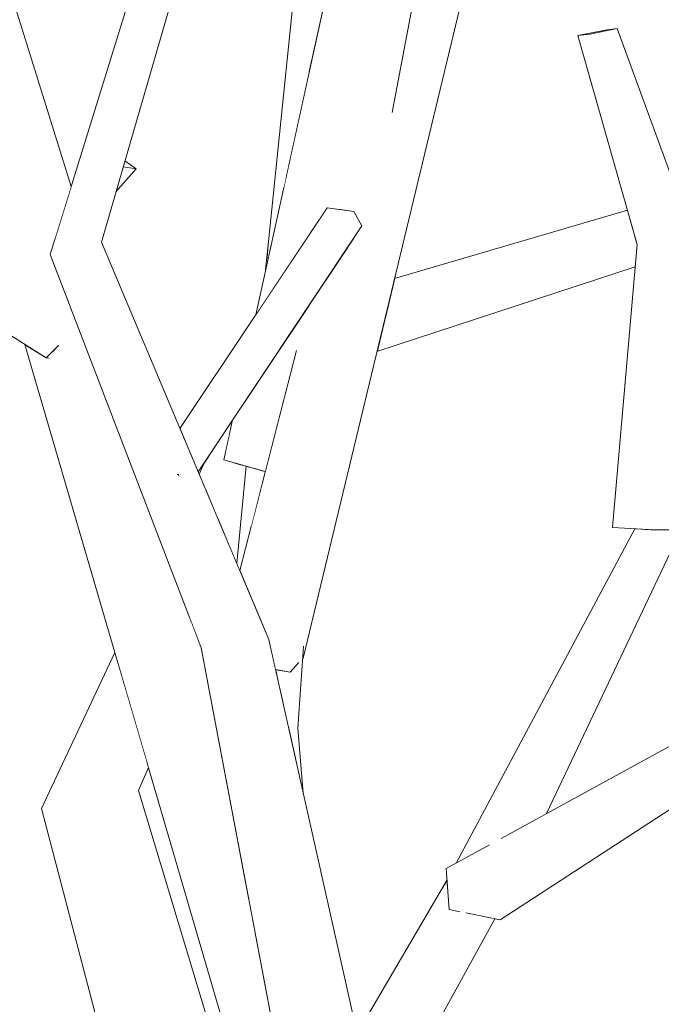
# Model space of a CAD drawing. Extents: x -289599 to -184549, y 66678 to 295474.
# Tile 88 of 256: x -281627 to -281545, y 72094 to 72221. Entities that reach past the tile are written whole.
import ezdxf

# ---------------------------------------------------------------- set-up
doc = ezdxf.new("R2010")
doc.units = 0
doc.header["$MEASUREMENT"] = 0
doc.linetypes.add('Wipeout_Contour', pattern=[1000, 0, -1000])
doc.layers.add('arch drzewa', color=8, linetype='Continuous')
doc.layers.add('arch drzewa_Nr_Pióra__4', color=8, linetype='Continuous', lineweight=9)

msp = doc.modelspace()

# ---------------------------------------------------------------- wipeouts: each hides what was drawn before it
at = {"color": 254, "linetype": 'Wipeout_Contour', "lineweight": 0, "ltscale": 2366021.723994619}
msp.add_wipeout([(-281587.11, 72232.94), (-281590.21, 72233.18), (-281590.18, 72229.89), (-281588.4, 72228.65), (-281590.17, 72228.96), (-281590.04, 72214.14), (-281587.63, 72225.13)], dxfattribs=at).dxf.layer = 'arch drzewa'
at = {"color": 254, "linetype": 'Wipeout_Contour', "lineweight": 0, "ltscale": 1014062.620388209}
msp.add_wipeout([(-281614, 72202.17), (-281614.93, 72198.95), (-281612.32, 72201.92)], dxfattribs=at).dxf.layer = 'arch drzewa'
at = {"color": 254, "linetype": 'Wipeout_Contour', "lineweight": 0, "ltscale": 1014001.612619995}
msp.add_wipeout([(-281595.44, 72189.64), (-281594.92, 72191.98), (-281595.29, 72192.09)], dxfattribs=at).dxf.layer = 'arch drzewa'
at = {"color": 254, "linetype": 'Wipeout_Contour', "lineweight": 0, "ltscale": 1351781.017811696}
msp.add_wipeout([(-281539.96, 72191.89), (-281544.58, 72191.9), (-281540.86, 72163.69), (-281539.81, 72164.82)], dxfattribs=at).dxf.layer = 'arch drzewa'
at = {"color": 254, "linetype": 'Wipeout_Contour', "lineweight": 0, "ltscale": 1013983.561711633}
msp.add_wipeout([(-281596.57, 72159.31), (-281595.67, 72162.82), (-281596.26, 72162.99)], dxfattribs=at).dxf.layer = 'arch drzewa'
at = {"color": 254, "linetype": 'Wipeout_Contour', "lineweight": 0, "ltscale": 1351783.188022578}
msp.add_wipeout([(-281546.49, 72154.66), (-281560.61, 72117.99), (-281559.36, 72118.68), (-281542.17, 72154.88)], dxfattribs=at).dxf.layer = 'arch drzewa'
at = {"color": 254, "linetype": 'Wipeout_Contour', "lineweight": 0, "ltscale": 1013946.015114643}
msp.add_wipeout([(-281591.45, 72129.72), (-281592.67, 72129.84), (-281590.75, 72121.28)], dxfattribs=at).dxf.layer = 'arch drzewa'
at = {"color": 254, "linetype": 'Wipeout_Contour', "lineweight": 0, "ltscale": 2365706.125301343}
msp.add_wipeout([(-281569.98, 72106.47), (-281583.24, 72078.39), (-281581.24, 72078.59), (-281581.18, 72078.61), (-281581.02, 72077.89), (-281566.01, 72105.1), (-281569.63, 72105.84)], dxfattribs=at).dxf.layer = 'arch drzewa'

# ---------------------------------------------------------------- next in the draw order: wipeouts: each hides what was drawn before it
at = {"color": 254, "linetype": 'Wipeout_Contour', "lineweight": 0, "ltscale": 1352011.990275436}
msp.add_wipeout([(-281593.05, 72200.5), (-281590.04, 72214.14), (-281590.17, 72228.96), (-281590.57, 72229.04)], dxfattribs=at).dxf.layer = 'arch drzewa'
at = {"color": 254, "linetype": 'Wipeout_Contour', "lineweight": 0, "ltscale": 1014062.058423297}
msp.add_wipeout([(-281613.77, 72202.95), (-281614, 72202.17), (-281612.32, 72201.92)], dxfattribs=at).dxf.layer = 'arch drzewa'
at = {"color": 254, "linetype": 'Wipeout_Contour', "lineweight": 0, "ltscale": 1014001.607571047}
msp.add_wipeout([(-281595.61, 72188.88), (-281595.44, 72189.64), (-281595.29, 72192.09)], dxfattribs=at).dxf.layer = 'arch drzewa'
at = {"color": 254, "linetype": 'Wipeout_Contour', "lineweight": 0, "ltscale": 1351979.683767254}
msp.add_wipeout([(-281597.51, 72155.69), (-281596.57, 72159.31), (-281596.26, 72162.99), (-281597.05, 72163.22)], dxfattribs=at).dxf.layer = 'arch drzewa'
at = {"color": 254, "linetype": 'Wipeout_Contour', "lineweight": 0, "ltscale": 1351801.633378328}
msp.add_wipeout([(-281567.02, 72112.56), (-281565.14, 72115.51), (-281560.61, 72117.99), (-281546.49, 72154.66)], dxfattribs=at).dxf.layer = 'arch drzewa'
at = {"color": 254, "linetype": 'Wipeout_Contour', "lineweight": 0, "ltscale": 1013950.792794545}
msp.add_wipeout([(-281591.22, 72138.57), (-281591.45, 72129.72), (-281590.75, 72140.2)], dxfattribs=at).dxf.layer = 'arch drzewa'
at = {"color": 254, "linetype": 'Wipeout_Contour', "lineweight": 0, "ltscale": 2365745.658308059}
msp.add_wipeout([(-281604.14, 72044.21), (-281598.08, 72046.96), (-281583.72, 72077.38), (-281585.33, 72077.34), (-281583.24, 72078.39), (-281569.98, 72106.47), (-281569.99, 72106.52)], dxfattribs=at).dxf.layer = 'arch drzewa'

# ---------------------------------------------------------------- next in the draw order: wipeouts: each hides what was drawn before it
at = {"color": 254, "linetype": 'Wipeout_Contour', "lineweight": 0, "ltscale": 1352011.629057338}
msp.add_wipeout([(-281591.36, 72228.41), (-281593.3, 72199.34), (-281593.05, 72200.5), (-281590.57, 72229.04)], dxfattribs=at).dxf.layer = 'arch drzewa'
at = {"color": 254, "linetype": 'Wipeout_Contour', "lineweight": 0, "ltscale": 1689976.634493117}
msp.add_wipeout([(-281598.11, 72163.52), (-281599.35, 72151), (-281598.96, 72150.08), (-281597.51, 72155.69), (-281597.05, 72163.22)], dxfattribs=at).dxf.layer = 'arch drzewa'
at = {"color": 254, "linetype": 'Wipeout_Contour', "lineweight": 0, "ltscale": 1689745.438353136}
msp.add_wipeout([(-281566.74, 72113.64), (-281567.02, 72112.56), (-281546.49, 72154.66), (-281546.72, 72155.36), (-281547.84, 72155.42)], dxfattribs=at).dxf.layer = 'arch drzewa'
at = {"color": 254, "linetype": 'Wipeout_Contour', "lineweight": 0, "ltscale": 2365892.222896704}
msp.add_wipeout([(-281593.58, 72137.14), (-281593.75, 72134.66), (-281592.67, 72129.84), (-281591.45, 72129.72), (-281591.22, 72138.57), (-281591.33, 72138.16), (-281592.44, 72136.94)], dxfattribs=at).dxf.layer = 'arch drzewa'
at = {"color": 254, "linetype": 'Wipeout_Contour', "lineweight": 0, "ltscale": 3379635.045125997}
msp.add_wipeout([(-281588.3, 72076.85), (-281604.14, 72044.21), (-281569.99, 72106.52), (-281570.58, 72106.04), (-281571.9, 72106.31), (-281572.18, 72110.08), (-281586.05, 72081.5), (-281586.15, 72079.04), (-281586.23, 72078.92), (-281587.01, 72077.11)], dxfattribs=at).dxf.layer = 'arch drzewa'

# ---------------------------------------------------------------- next in the draw order: wipeouts: each hides what was drawn before it
at = {"color": 254, "linetype": 'Wipeout_Contour', "lineweight": 0, "ltscale": 1690013.229600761}
msp.add_wipeout([(-281595.29, 72192.09), (-281594.92, 72191.98), (-281593.3, 72199.34), (-281591.36, 72228.41), (-281591.55, 72228.32)], dxfattribs=at).dxf.layer = 'arch drzewa'
at = {"color": 254, "linetype": 'Wipeout_Contour', "lineweight": 0, "ltscale": 1689760.074267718}
msp.add_wipeout([(-281547.95, 72155.43), (-281571, 72112.31), (-281566.92, 72114.54), (-281566.74, 72113.64), (-281547.84, 72155.42)], dxfattribs=at).dxf.layer = 'arch drzewa'
at = {"color": 254, "linetype": 'Wipeout_Contour', "lineweight": 0, "ltscale": 1689713.091783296}
msp.add_wipeout([(-281546.49, 72154.66), (-281542.17, 72154.88), (-281541.82, 72155.31), (-281545.41, 72155.29), (-281545.91, 72155.31)], dxfattribs=at).dxf.layer = 'arch drzewa'
at = {"color": 254, "linetype": 'Wipeout_Contour', "lineweight": 0, "ltscale": 1351944.916745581}
msp.add_wipeout([(-281594.04, 72137.22), (-281594.04, 72135.99), (-281593.75, 72134.66), (-281593.58, 72137.14)], dxfattribs=at).dxf.layer = 'arch drzewa'
at = {"color": 254, "linetype": 'Wipeout_Contour', "lineweight": 0, "ltscale": 1351850.998882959}
msp.add_wipeout([(-281572.18, 72110.12), (-281586.14, 72086.29), (-281586.05, 72081.5), (-281572.18, 72110.08)], dxfattribs=at).dxf.layer = 'arch drzewa'

# ---------------------------------------------------------------- next in the draw order: wipeouts: each hides what was drawn before it
at = {"color": 254, "linetype": 'Wipeout_Contour', "lineweight": 0, "ltscale": 1013833.549118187}
msp.add_wipeout([(-281545.92, 72155.32), (-281546.49, 72154.66), (-281545.91, 72155.31)], dxfattribs=at).dxf.layer = 'arch drzewa'
at = {"color": 254, "linetype": 'Wipeout_Contour', "lineweight": 0, "ltscale": 1013960.678518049}
msp.add_wipeout([(-281594.04, 72137.22), (-281594.33, 72137.27), (-281594.04, 72135.99)], dxfattribs=at).dxf.layer = 'arch drzewa'
at = {"color": 254, "linetype": 'Wipeout_Contour', "lineweight": 0, "ltscale": 1013810.600255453}
msp.add_wipeout([(-281565.35, 72104.96), (-281535.81, 72124.2), (-281540.44, 72125.8)], dxfattribs=at).dxf.layer = 'arch drzewa'

# ---------------------------------------------------------------- next in the draw order: wipeouts: each hides what was drawn before it
at = {"color": 254, "linetype": 'Wipeout_Contour', "lineweight": 0, "ltscale": 1013833.668073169}
msp.add_wipeout([(-281545.92, 72155.32), (-281546.72, 72155.36), (-281546.49, 72154.66)], dxfattribs=at).dxf.layer = 'arch drzewa'
at = {"color": 254, "linetype": 'Wipeout_Contour', "lineweight": 0, "ltscale": 1351913.902712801}
msp.add_wipeout([(-281595.21, 72141.17), (-281599.83, 72140.77), (-281584.42, 72089.22), (-281583.8, 72090.29)], dxfattribs=at).dxf.layer = 'arch drzewa'
at = {"color": 254, "linetype": 'Wipeout_Contour', "lineweight": 0, "ltscale": 2365662.813240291}
msp.add_wipeout([(-281571.9, 72106.31), (-281570.58, 72106.04), (-281569.99, 72106.52), (-281569.98, 72106.47), (-281569.63, 72105.84), (-281565.35, 72104.96), (-281540.44, 72125.8)], dxfattribs=at).dxf.layer = 'arch drzewa'

# ---------------------------------------------------------------- next in the draw order: linework, layer by layer
at = {"layer": 'arch drzewa_Nr_Pióra__4', "linetype": 'Continuous'}
msp.add_line((-281581.02, 72077.89), (-281566.01, 72105.1), dxfattribs=at)

# ---------------------------------------------------------------- next in the draw order: wipeouts: each hides what was drawn before it
at = {"color": 254, "linetype": 'Wipeout_Contour', "lineweight": 0, "ltscale": 3379420.390341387}
msp.add_wipeout([(-281544.58, 72191.9), (-281545.41, 72155.29), (-281539.76, 72155.32), (-281540.02, 72157.32), (-281540.42, 72156.86), (-281540.54, 72156.9), (-281544.5, 72156.89), (-281544.4, 72157.06), (-281542.12, 72162.32), (-281540.86, 72163.69)], dxfattribs=at).dxf.layer = 'arch drzewa'
at = {"color": 254, "linetype": 'Wipeout_Contour', "lineweight": 0, "ltscale": 1689858.226209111}
msp.add_wipeout([(-281599.83, 72140.77), (-281586.15, 72079.04), (-281586.05, 72081.5), (-281586.14, 72086.29), (-281584.42, 72089.22)], dxfattribs=at).dxf.layer = 'arch drzewa'
at = {"color": 254, "linetype": 'Wipeout_Contour', "lineweight": 0, "ltscale": 1013822.59203554}
msp.add_wipeout([(-281539.9, 72129.33), (-281571.9, 72106.31), (-281540.44, 72125.8)], dxfattribs=at).dxf.layer = 'arch drzewa'

# ---------------------------------------------------------------- next in the draw order: wipeouts: each hides what was drawn before it
at = {"color": 254, "linetype": 'Wipeout_Contour', "lineweight": 0, "ltscale": 1013850.11651036}
msp.add_wipeout([(-281545.41, 72155.29), (-281544.58, 72191.9), (-281547.67, 72192.12)], dxfattribs=at).dxf.layer = 'arch drzewa'
at = {"color": 254, "linetype": 'Wipeout_Contour', "lineweight": 0, "ltscale": 1351921.076876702}
msp.add_wipeout([(-281599.83, 72140.77), (-281603.94, 72140.08), (-281586.23, 72078.92), (-281586.15, 72079.04)], dxfattribs=at).dxf.layer = 'arch drzewa'
at = {"color": 254, "linetype": 'Wipeout_Contour', "lineweight": 0, "ltscale": 2365665.439258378}
msp.add_wipeout([(-281566.92, 72114.54), (-281572.29, 72111.6), (-281571.9, 72106.31), (-281539.9, 72129.33), (-281565.14, 72115.51), (-281567.02, 72112.56), (-281566.74, 72113.64)], dxfattribs=at).dxf.layer = 'arch drzewa'

# ---------------------------------------------------------------- next in the draw order: linework, layer by layer
at = {"layer": 'arch drzewa_Nr_Pióra__4', "linetype": 'Continuous'}
for p, q in [((-281565.21, 72115.47), (-281539.9, 72129.33)), ((-281565.35, 72104.96), (-281535.81, 72124.2)), ((-281572.29, 72111.6), (-281566.7, 72114.66)), ((-281571.9, 72106.31), (-281572.29, 72111.6)), ((-281570.53, 72106.03), (-281571.9, 72106.31)), ((-281565.35, 72104.96), (-281569.75, 72105.87))]:
    msp.add_line(p, q, dxfattribs=at)

# ---------------------------------------------------------------- next in the draw order: wipeouts: each hides what was drawn before it
at = {"color": 254, "linetype": 'Wipeout_Contour', "lineweight": 0, "ltscale": 2028050.260073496}
msp.add_wipeout([(-281616.82, 72192.45), (-281620.89, 72191.56), (-281606.46, 72163.26), (-281605.81, 72164.05), (-281606.36, 72163.05), (-281595.21, 72141.17)], dxfattribs=at).dxf.layer = 'arch drzewa'
at = {"color": 254, "linetype": 'Wipeout_Contour', "lineweight": 0, "ltscale": 1013847.251555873}
msp.add_wipeout([(-281547.67, 72192.12), (-281550.82, 72155.59), (-281545.41, 72155.29)], dxfattribs=at).dxf.layer = 'arch drzewa'
at = {"color": 254, "linetype": 'Wipeout_Contour', "lineweight": 0, "ltscale": 1351898.691466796}
msp.add_wipeout([(-281603.94, 72140.08), (-281591.83, 72076.37), (-281587.01, 72077.11), (-281586.23, 72078.92)], dxfattribs=at).dxf.layer = 'arch drzewa'

# ---------------------------------------------------------------- next in the draw order: linework, layer by layer
at = {"layer": 'arch drzewa_Nr_Pióra__4', "linetype": 'Continuous'}
for p, q in [((-281545.41, 72155.29), (-281550.82, 72155.59)), ((-281539.76, 72155.32), (-281545.41, 72155.29)), ((-281559.36, 72118.68), (-281542.17, 72154.88)), ((-281590.75, 72121.28), (-281591.45, 72129.72)), ((-281586.19, 72086.21), (-281572.18, 72110.12))]:
    msp.add_line(p, q, dxfattribs=at)

# ---------------------------------------------------------------- next in the draw order: wipeouts: each hides what was drawn before it
at = {"color": 254, "linetype": 'Wipeout_Contour', "lineweight": 0, "ltscale": 1014065.607753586}
msp.add_wipeout([(-281616.82, 72192.45), (-281604.41, 72235.18), (-281608.04, 72235.93)], dxfattribs=at).dxf.layer = 'arch drzewa'
at = {"color": 254, "linetype": 'Wipeout_Contour', "lineweight": 0, "ltscale": 1013877.451905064}
msp.add_wipeout([(-281539.96, 72191.89), (-281550.25, 72220.01), (-281553.76, 72219.3)], dxfattribs=at).dxf.layer = 'arch drzewa'
at = {"color": 254, "linetype": 'Wipeout_Contour', "lineweight": 0, "ltscale": 2704032.914366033}
msp.add_wipeout([(-281606.46, 72163.26), (-281620.89, 72191.56), (-281599.83, 72140.77), (-281595.21, 72141.17), (-281606.36, 72163.05), (-281606.88, 72162.41), (-281606.89, 72162.43), (-281606.91, 72162.43)], dxfattribs=at).dxf.layer = 'arch drzewa'
at = {"color": 254, "linetype": 'Wipeout_Contour', "lineweight": 0, "ltscale": 1689934.740640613}
msp.add_wipeout([(-281619.61, 72121.93), (-281598.33, 72065.49), (-281598.32, 72065.5), (-281598.96, 72078.3), (-281612.02, 72121.65)], dxfattribs=at).dxf.layer = 'arch drzewa'

# ---------------------------------------------------------------- next in the draw order: wipeouts: each hides what was drawn before it
at = {"color": 254, "linetype": 'Wipeout_Contour', "lineweight": 0, "ltscale": 1013865.477617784}
msp.add_wipeout([(-281553.76, 72219.3), (-281544.58, 72191.9), (-281539.96, 72191.89)], dxfattribs=at).dxf.layer = 'arch drzewa'
at = {"color": 254, "linetype": 'Wipeout_Contour', "lineweight": 0, "ltscale": 1014046.367595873}
msp.add_wipeout([(-281599.83, 72140.77), (-281620.89, 72191.56), (-281623.42, 72190.84)], dxfattribs=at).dxf.layer = 'arch drzewa'
at = {"color": 254, "linetype": 'Wipeout_Contour', "lineweight": 0, "ltscale": 1013957.681765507}
msp.add_wipeout([(-281598.33, 72065.49), (-281619.61, 72121.93), (-281601, 72060.94)], dxfattribs=at).dxf.layer = 'arch drzewa'

# ---------------------------------------------------------------- next in the draw order: wipeouts: each hides what was drawn before it
at = {"color": 254, "linetype": 'Wipeout_Contour', "lineweight": 0, "ltscale": 1014070.725859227}
msp.add_wipeout([(-281608.04, 72235.93), (-281620.89, 72191.56), (-281616.82, 72192.45)], dxfattribs=at).dxf.layer = 'arch drzewa'
at = {"color": 254, "linetype": 'Wipeout_Contour', "lineweight": 0, "ltscale": 1013886.532606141}
msp.add_wipeout([(-281544.58, 72191.9), (-281553.76, 72219.3), (-281555.3, 72219.09)], dxfattribs=at).dxf.layer = 'arch drzewa'
at = {"color": 254, "linetype": 'Wipeout_Contour', "lineweight": 0, "ltscale": 1014018.23812309}
msp.add_wipeout([(-281623.42, 72190.84), (-281603.94, 72140.08), (-281599.83, 72140.77)], dxfattribs=at).dxf.layer = 'arch drzewa'
at = {"color": 254, "linetype": 'Wipeout_Contour', "lineweight": 0, "ltscale": 1351972.018966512}
msp.add_wipeout([(-281619.61, 72121.93), (-281624.56, 72119.36), (-281602.37, 72058.59), (-281601, 72060.94)], dxfattribs=at).dxf.layer = 'arch drzewa'

# ---------------------------------------------------------------- next in the draw order: wipeouts: each hides what was drawn before it
at = {"color": 254, "linetype": 'Wipeout_Contour', "lineweight": 0, "ltscale": 1014074.633859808}
msp.add_wipeout([(-281620.89, 72191.56), (-281608.04, 72235.93), (-281609.49, 72235.91)], dxfattribs=at).dxf.layer = 'arch drzewa'
at = {"color": 254, "linetype": 'Wipeout_Contour', "lineweight": 0, "ltscale": 1013874.520772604}
msp.add_wipeout([(-281555.3, 72219.09), (-281547.67, 72192.12), (-281544.58, 72191.9)], dxfattribs=at).dxf.layer = 'arch drzewa'
at = {"color": 254, "linetype": 'Wipeout_Contour', "lineweight": 0, "ltscale": 1351996.037963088}
msp.add_wipeout([(-281587.68, 72196.88), (-281606.67, 72168.38), (-281605.22, 72164.93), (-281584.24, 72196.41)], dxfattribs=at).dxf.layer = 'arch drzewa'
at = {"color": 254, "linetype": 'Wipeout_Contour', "lineweight": 0, "ltscale": 1352018.948150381}
msp.add_wipeout([(-281606.91, 72162.43), (-281606.89, 72162.43), (-281605.81, 72164.05), (-281606.46, 72163.26)], dxfattribs=at).dxf.layer = 'arch drzewa'
at = {"color": 254, "linetype": 'Wipeout_Contour', "lineweight": 0, "ltscale": 1013993.933082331}
msp.add_wipeout([(-281605.83, 72145), (-281603.78, 72139.21), (-281603.94, 72140.08)], dxfattribs=at).dxf.layer = 'arch drzewa'
at = {"color": 254, "linetype": 'Wipeout_Contour', "lineweight": 0, "ltscale": 1014001.172798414}
msp.add_wipeout([(-281612.02, 72121.65), (-281610.72, 72124.63), (-281610.94, 72125.36)], dxfattribs=at).dxf.layer = 'arch drzewa'
at = {"color": 254, "linetype": 'Wipeout_Contour', "lineweight": 0, "ltscale": 1013967.39072276}
msp.add_wipeout([(-281602.37, 72058.59), (-281624.56, 72119.36), (-281606.71, 72051.18)], dxfattribs=at).dxf.layer = 'arch drzewa'

# ---------------------------------------------------------------- next in the draw order: wipeouts: each hides what was drawn before it
at = {"color": 254, "linetype": 'Wipeout_Contour', "lineweight": 0, "ltscale": 1014078.021296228}
msp.add_wipeout([(-281609.49, 72235.91), (-281623.42, 72190.84), (-281620.89, 72191.56)], dxfattribs=at).dxf.layer = 'arch drzewa'
at = {"color": 254, "linetype": 'Wipeout_Contour', "lineweight": 0, "ltscale": 1351864.01569897}
msp.add_wipeout([(-281555.3, 72219.09), (-281553.76, 72219.3), (-281550.25, 72220.01), (-281551.79, 72219.81)], dxfattribs=at).dxf.layer = 'arch drzewa'
at = {"color": 254, "linetype": 'Wipeout_Contour', "lineweight": 0, "ltscale": 1689991.012610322}
msp.add_wipeout([(-281605.22, 72164.93), (-281605.17, 72164.81), (-281604.33, 72162.81), (-281583.18, 72194.55), (-281584.24, 72196.41)], dxfattribs=at).dxf.layer = 'arch drzewa'
at = {"color": 254, "linetype": 'Wipeout_Contour', "lineweight": 0, "ltscale": 1689831.772052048}
msp.add_wipeout([(-281581.07, 72179.05), (-281581.25, 72178.33), (-281547.92, 72189.23), (-281547.67, 72192.12), (-281547.69, 72192.21)], dxfattribs=at).dxf.layer = 'arch drzewa'
at = {"color": 254, "linetype": 'Wipeout_Contour', "lineweight": 0, "ltscale": 1352014.713871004}
msp.add_wipeout([(-281619.61, 72121.93), (-281612.02, 72121.65), (-281610.94, 72125.36), (-281613.9, 72135.48)], dxfattribs=at).dxf.layer = 'arch drzewa'

# ---------------------------------------------------------------- next in the draw order: linework, layer by layer
at = {"layer": 'arch drzewa_Nr_Pióra__4', "linetype": 'Continuous'}
for p, q in [((-281550.25, 72220.01), (-281553.76, 72219.3)), ((-281551.79, 72219.81), (-281550.25, 72220.01)), ((-281555.3, 72219.09), (-281551.79, 72219.81)), ((-281553.76, 72219.3), (-281555.3, 72219.09))]:
    msp.add_line(p, q, dxfattribs=at)

# ---------------------------------------------------------------- next in the draw order: wipeouts: each hides what was drawn before it
at = {"color": 254, "linetype": 'Wipeout_Contour', "lineweight": 0, "ltscale": 2704328.568159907}
msp.add_wipeout([(-281635.48, 72228.65), (-281622.79, 72192.85), (-281620.7, 72199.64), (-281630.32, 72230.52), (-281631.86, 72229.96), (-281631.84, 72229.76), (-281631.94, 72229.86), (-281632.01, 72229.91)], dxfattribs=at).dxf.layer = 'arch drzewa'
at = {"color": 254, "linetype": 'Wipeout_Contour', "lineweight": 0, "ltscale": 1351877.684514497}
msp.add_wipeout([(-281580.17, 72182.78), (-281581.07, 72179.05), (-281547.69, 72192.21), (-281547.96, 72193.16)], dxfattribs=at).dxf.layer = 'arch drzewa'
at = {"color": 254, "linetype": 'Wipeout_Contour', "lineweight": 0, "ltscale": 1352018.807707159}
msp.add_wipeout([(-281606.89, 72162.43), (-281606.88, 72162.41), (-281606.36, 72163.05), (-281605.81, 72164.05)], dxfattribs=at).dxf.layer = 'arch drzewa'
at = {"color": 254, "linetype": 'Wipeout_Contour', "lineweight": 0, "ltscale": 1351989.506359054}
msp.add_wipeout([(-281601.76, 72156.71), (-281599.35, 72151), (-281598.11, 72163.52), (-281599.63, 72163.96)], dxfattribs=at).dxf.layer = 'arch drzewa'
at = {"color": 254, "linetype": 'Wipeout_Contour', "lineweight": 0, "ltscale": 1014019.862466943}
msp.add_wipeout([(-281619.61, 72121.93), (-281613.9, 72135.48), (-281613.99, 72135.8)], dxfattribs=at).dxf.layer = 'arch drzewa'

# ---------------------------------------------------------------- next in the draw order: wipeouts: each hides what was drawn before it
at = {"color": 254, "linetype": 'Wipeout_Contour', "lineweight": 0, "ltscale": 1351879.25700251}
msp.add_wipeout([(-281579.99, 72183.54), (-281580.17, 72182.78), (-281547.96, 72193.16), (-281548.62, 72195.48)], dxfattribs=at).dxf.layer = 'arch drzewa'
at = {"color": 254, "linetype": 'Wipeout_Contour', "lineweight": 0, "ltscale": 1689998.673311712}
msp.add_wipeout([(-281603.35, 72160.5), (-281601.76, 72156.71), (-281599.63, 72163.96), (-281601.01, 72164.35), (-281600.22, 72167.93)], dxfattribs=at).dxf.layer = 'arch drzewa'
at = {"color": 254, "linetype": 'Wipeout_Contour', "lineweight": 0, "ltscale": 1352033.851000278}
msp.add_wipeout([(-281624.56, 72119.36), (-281619.61, 72121.93), (-281613.99, 72135.8), (-281615.07, 72139.48)], dxfattribs=at).dxf.layer = 'arch drzewa'

# ---------------------------------------------------------------- next in the draw order: wipeouts: each hides what was drawn before it
at = {"color": 254, "linetype": 'Wipeout_Contour', "lineweight": 0, "ltscale": 1351881.123124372}
msp.add_wipeout([(-281578.98, 72187.75), (-281579.99, 72183.54), (-281548.62, 72195.48), (-281548.92, 72196.56)], dxfattribs=at).dxf.layer = 'arch drzewa'
at = {"color": 254, "linetype": 'Wipeout_Contour', "lineweight": 0, "ltscale": 1690003.769450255}
msp.add_wipeout([(-281603.67, 72161.25), (-281603.35, 72160.5), (-281600.22, 72167.93), (-281599.87, 72169.5), (-281601.02, 72167.77)], dxfattribs=at).dxf.layer = 'arch drzewa'

# ---------------------------------------------------------------- next in the draw order: linework, layer by layer
at = {"layer": 'arch drzewa_Nr_Pióra__4', "linetype": 'Continuous'}
for p, q in [((-281539.96, 72191.89), (-281550.25, 72220.01)), ((-281547.67, 72192.12), (-281555.3, 72219.09)), ((-281550.82, 72155.59), (-281547.67, 72192.12))]:
    msp.add_line(p, q, dxfattribs=at)

# ---------------------------------------------------------------- next in the draw order: wipeouts: each hides what was drawn before it
at = {"color": 254, "linetype": 'Wipeout_Contour', "lineweight": 0, "ltscale": 2027911.824817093}
msp.add_wipeout([(-281590.78, 72138.76), (-281569.73, 72226.1), (-281571.25, 72224.49), (-281571.38, 72224.56), (-281571.13, 72225.52), (-281572.24, 72225.01)], dxfattribs=at).dxf.layer = 'arch drzewa'
at = {"color": 254, "linetype": 'Wipeout_Contour', "lineweight": 0, "ltscale": 1352006.434135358}
msp.add_wipeout([(-281604.2, 72162.51), (-281603.67, 72161.25), (-281601.02, 72167.77), (-281603.41, 72164.2)], dxfattribs=at).dxf.layer = 'arch drzewa'

# ---------------------------------------------------------------- next in the draw order: linework, layer by layer
at = {"layer": 'arch drzewa_Nr_Pióra__4', "linetype": 'Continuous'}
msp.add_line((-281571, 72112.31), (-281547.95, 72155.43), dxfattribs=at)

# ---------------------------------------------------------------- next in the draw order: wipeouts: each hides what was drawn before it
at = {"color": 254, "linetype": 'Wipeout_Contour', "lineweight": 0, "ltscale": 2028084.085513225}
msp.add_wipeout([(-281622.79, 72192.85), (-281635.48, 72228.65), (-281597.64, 72106.94), (-281603.78, 72139.21), (-281605.83, 72145), (-281623.42, 72190.84)], dxfattribs=at).dxf.layer = 'arch drzewa'
at = {"color": 254, "linetype": 'Wipeout_Contour', "lineweight": 0, "ltscale": 2027905.509488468}
msp.add_wipeout([(-281592.44, 72136.94), (-281591.33, 72138.16), (-281590.75, 72140.2), (-281590.85, 72138.68), (-281590.78, 72138.76), (-281572.24, 72225.01)], dxfattribs=at).dxf.layer = 'arch drzewa'

# ---------------------------------------------------------------- next in the draw order: wipeouts: each hides what was drawn before it
at = {"color": 254, "linetype": 'Wipeout_Contour', "lineweight": 0, "ltscale": 2366142.391305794}
msp.add_wipeout([(-281635.48, 72228.65), (-281641.12, 72228.61), (-281624.47, 72181.36), (-281622.4, 72179.03), (-281623.24, 72177.88), (-281596.93, 72103.19), (-281597.64, 72106.94)], dxfattribs=at).dxf.layer = 'arch drzewa'
at = {"color": 254, "linetype": 'Wipeout_Contour', "lineweight": 0, "ltscale": 3379893.219339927}
msp.add_wipeout([(-281584.15, 72193.09), (-281592.44, 72136.94), (-281572.24, 72225.01), (-281576.13, 72225.84), (-281579.18, 72209.67), (-281583.32, 72197.54), (-281583.33, 72197.45), (-281583.68, 72196.26), (-281583.78, 72195.6), (-281583.18, 72194.55)], dxfattribs=at).dxf.layer = 'arch drzewa'

# ---------------------------------------------------------------- next in the draw order: linework, layer by layer
at = {"layer": 'arch drzewa_Nr_Pióra__4', "linetype": 'Continuous'}
for p, q in [((-281616.82, 72192.45), (-281604.41, 72235.18)), ((-281613.77, 72202.95), (-281612.32, 72201.92)), ((-281614.93, 72198.95), (-281612.32, 72201.92)), ((-281612.32, 72201.92), (-281614, 72202.17)), ((-281581.25, 72178.33), (-281547.92, 72189.23))]:
    msp.add_line(p, q, dxfattribs=at)

# ---------------------------------------------------------------- next in the draw order: wipeouts: each hides what was drawn before it
at = {"color": 254, "linetype": 'Wipeout_Contour', "lineweight": 0, "ltscale": 1351966.731749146}
msp.add_wipeout([(-281583.32, 72197.54), (-281579.18, 72209.67), (-281572.08, 72247.23), (-281576.87, 72245.85)], dxfattribs=at).dxf.layer = 'arch drzewa'
at = {"color": 254, "linetype": 'Wipeout_Contour', "lineweight": 0, "ltscale": 1014111.729270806}
msp.add_wipeout([(-281641.12, 72228.61), (-281628.14, 72184.21), (-281624.47, 72181.36)], dxfattribs=at).dxf.layer = 'arch drzewa'
at = {"color": 254, "linetype": 'Wipeout_Contour', "lineweight": 0, "ltscale": 1013971.417073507}
msp.add_wipeout([(-281583.84, 72195.71), (-281583.78, 72195.6), (-281583.68, 72196.26)], dxfattribs=at).dxf.layer = 'arch drzewa'
at = {"color": 254, "linetype": 'Wipeout_Contour', "lineweight": 0, "ltscale": 2366044.000074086}
msp.add_wipeout([(-281623.95, 72177.49), (-281626.68, 72179.22), (-281601.13, 72091.79), (-281594.83, 72092.14), (-281596.93, 72103.19), (-281623.24, 72177.88), (-281623.58, 72177.46)], dxfattribs=at).dxf.layer = 'arch drzewa'

# ---------------------------------------------------------------- next in the draw order: linework, layer by layer
at = {"layer": 'arch drzewa_Nr_Pióra__4', "linetype": 'Continuous'}
for p, q in [((-281604.2, 72162.51), (-281603.41, 72164.2)), ((-281606.89, 72162.43), (-281607.01, 72162.45)), ((-281606.82, 72162.32), (-281606.89, 72162.43)), ((-281624.56, 72119.36), (-281615.07, 72139.48)), ((-281612.02, 72121.65), (-281610.72, 72124.63)), ((-281598.96, 72078.3), (-281612.02, 72121.65)), ((-281606.71, 72051.18), (-281624.56, 72119.36))]:
    msp.add_line(p, q, dxfattribs=at)

# ---------------------------------------------------------------- next in the draw order: wipeouts: each hides what was drawn before it
at = {"color": 254, "linetype": 'Wipeout_Contour', "lineweight": 0, "ltscale": 1689959.701849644}
msp.add_wipeout([(-281576.87, 72245.85), (-281586.09, 72196.66), (-281584.24, 72196.41), (-281583.84, 72195.71), (-281583.33, 72197.45)], dxfattribs=at).dxf.layer = 'arch drzewa'
at = {"color": 254, "linetype": 'Wipeout_Contour', "lineweight": 0, "ltscale": 2028227.535909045}
msp.add_wipeout([(-281678.86, 72212.28), (-281623.95, 72177.49), (-281622.4, 72179.03), (-281624.47, 72181.36), (-281628.14, 72184.21), (-281629, 72187.16)], dxfattribs=at).dxf.layer = 'arch drzewa'
at = {"color": 254, "linetype": 'Wipeout_Contour', "lineweight": 0, "ltscale": 3041914.951539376}
msp.add_wipeout([(-281598.96, 72150.08), (-281595.21, 72141.17), (-281594.33, 72137.27), (-281592.44, 72136.94), (-281584.15, 72193.09), (-281584.98, 72191.85), (-281590.55, 72172.88), (-281591.01, 72175.65), (-281591.78, 72177.89)], dxfattribs=at).dxf.layer = 'arch drzewa'

# ---------------------------------------------------------------- next in the draw order: linework, layer by layer
at = {"layer": 'arch drzewa_Nr_Pióra__4', "linetype": 'Continuous'}
for p, q in [((-281623.42, 72190.84), (-281609.49, 72235.91)), ((-281620.7, 72199.64), (-281630.32, 72230.52)), ((-281591.83, 72076.37), (-281603.94, 72140.08)), ((-281583.8, 72090.29), (-281595.21, 72141.17)), ((-281591.45, 72129.72), (-281590.74, 72140.3)), ((-281590.78, 72138.76), (-281590.85, 72138.68)), ((-281591.31, 72138.19), (-281592.44, 72136.94)), ((-281592.44, 72136.94), (-281594.33, 72137.27))]:
    msp.add_line(p, q, dxfattribs=at)

# ---------------------------------------------------------------- next in the draw order: wipeouts: each hides what was drawn before it
at = {"color": 254, "linetype": 'Wipeout_Contour', "lineweight": 0, "ltscale": 3041975.708761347}
msp.add_wipeout([(-281588.72, 72195.31), (-281587.68, 72196.88), (-281586.09, 72196.66), (-281576.87, 72245.85), (-281579.51, 72246.83), (-281579.73, 72245.85), (-281579.87, 72245.81), (-281580.71, 72247.27), (-281582.6, 72247.98)], dxfattribs=at).dxf.layer = 'arch drzewa'
at = {"color": 254, "linetype": 'Wipeout_Contour', "lineweight": 0, "ltscale": 1013975.030572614}
msp.add_wipeout([(-281590.55, 72172.88), (-281584.98, 72191.85), (-281587.78, 72187.64)], dxfattribs=at).dxf.layer = 'arch drzewa'
at = {"color": 254, "linetype": 'Wipeout_Contour', "lineweight": 0, "ltscale": 1352098.440979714}
msp.add_wipeout([(-281623.95, 72177.49), (-281623.58, 72177.46), (-281623.24, 72177.88), (-281622.4, 72179.03)], dxfattribs=at).dxf.layer = 'arch drzewa'

# ---------------------------------------------------------------- next in the draw order: linework, layer by layer
at = {"layer": 'arch drzewa_Nr_Pióra__4', "linetype": 'Continuous'}
for p, q in [((-281579.28, 72209.15), (-281572.08, 72247.23)), ((-281623.95, 72177.49), (-281678.86, 72212.28)), ((-281578.98, 72187.75), (-281548.92, 72196.56)), ((-281603.94, 72140.08), (-281623.42, 72190.84)), ((-281622.29, 72179.14), (-281623.95, 72177.49)), ((-281623.95, 72177.49), (-281623.55, 72177.46))]:
    msp.add_line(p, q, dxfattribs=at)

# ---------------------------------------------------------------- next in the draw order: wipeouts: each hides what was drawn before it
at = {"color": 254, "linetype": 'Wipeout_Contour', "lineweight": 0, "ltscale": 1351970.337642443}
msp.add_wipeout([(-281591.01, 72175.65), (-281590.55, 72172.88), (-281587.78, 72187.64), (-281590, 72184.31)], dxfattribs=at).dxf.layer = 'arch drzewa'

# ---------------------------------------------------------------- next in the draw order: wipeouts: each hides what was drawn before it
at = {"color": 254, "linetype": 'Wipeout_Contour', "lineweight": 0, "ltscale": 1351993.935199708}
msp.add_wipeout([(-281596.89, 72183.06), (-281591.58, 72191.02), (-281588.72, 72195.31), (-281582.6, 72247.98)], dxfattribs=at).dxf.layer = 'arch drzewa'

# ---------------------------------------------------------------- next in the draw order: linework, layer by layer
at = {"layer": 'arch drzewa_Nr_Pióra__4', "linetype": 'Continuous'}
for p, q in [((-281595.29, 72192.09), (-281591.55, 72228.36)), ((-281584.24, 72196.41), (-281587.68, 72196.88)), ((-281583.18, 72194.55), (-281584.24, 72196.41)), ((-281595.61, 72188.88), (-281595.29, 72192.09))]:
    msp.add_line(p, q, dxfattribs=at)

# ---------------------------------------------------------------- next in the draw order: wipeouts: each hides what was drawn before it
at = {"color": 254, "linetype": 'Wipeout_Contour', "lineweight": 0, "ltscale": 2027975.140681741}
msp.add_wipeout([(-281599.87, 72169.5), (-281601.01, 72164.35), (-281595.67, 72162.82), (-281591.78, 72177.89), (-281591.01, 72175.65), (-281590, 72184.31)], dxfattribs=at).dxf.layer = 'arch drzewa'

# ---------------------------------------------------------------- next in the draw order: linework, layer by layer
at = {"layer": 'arch drzewa_Nr_Pióra__4', "linetype": 'Continuous'}
for p, q in [((-281596.89, 72183.06), (-281582.6, 72247.98)), ((-281590.78, 72138.76), (-281569.73, 72226.1)), ((-281606.67, 72168.38), (-281587.68, 72196.88)), ((-281604.33, 72162.81), (-281583.18, 72194.55)), ((-281595.21, 72141.17), (-281616.82, 72192.45)), ((-281601.13, 72091.79), (-281626.68, 72179.22)), ((-281598.96, 72150.08), (-281591.63, 72178.44)), ((-281601.01, 72164.35), (-281599.87, 72169.5)), ((-281595.67, 72162.82), (-281601.01, 72164.35)), ((-281599.35, 72151), (-281598.11, 72163.52))]:
    msp.add_line(p, q, dxfattribs=at)

doc.saveas('drawing.dxf')
